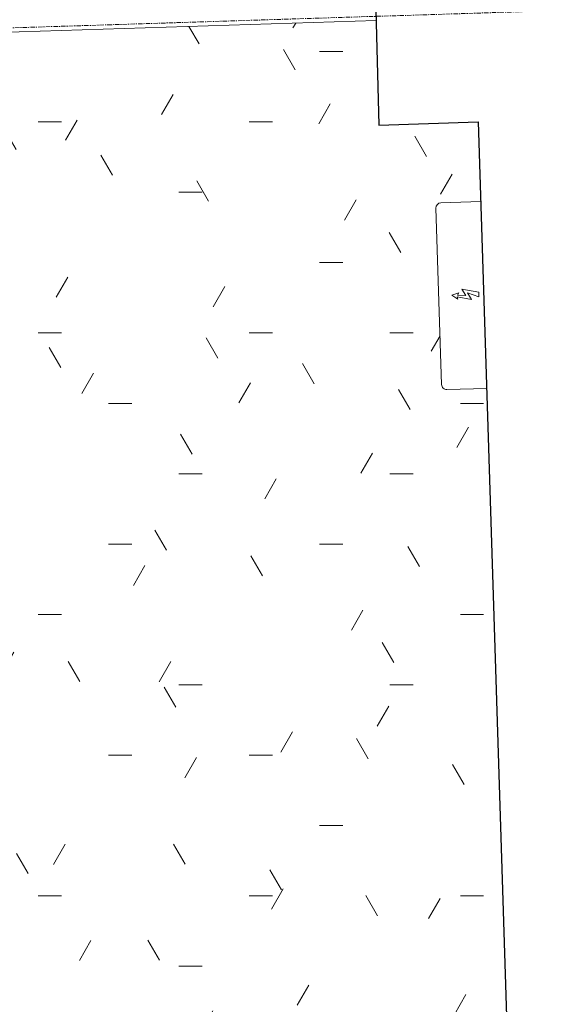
# Model space of a CAD drawing. Header units: millimetres. Extents: x 853417 to 929373, y -433185 to -369260.
# Tile 68 of 228: x 870985 to 872534, y -420549 to -417705. Entities that reach past the tile are written whole.
import ezdxf

# ---------------------------------------------------------------- set-up
doc = ezdxf.new("R2010")
doc.units = ezdxf.units.MM
doc.linetypes.add('Grid Line', pattern=[22.225, 12.7, -3.175, 3.175, -3.175])
for name, color, linetype, lineweight in [('E-ELEC-EQPM', 7, 'Continuous', 9), ('KOKO-FLOR', 7, 'Continuous', 9), ('KOKO-FLOR-PATT', 7, 'Continuous', 9), ('KOKO-GRID', 7, 'Continuous', 9), ('KOKO-WALL', 7, 'Continuous', 9), ('KOKO_WALL', 7, 'Continuous', 9)]:
    doc.layers.add(name, color=color, linetype=linetype, lineweight=lineweight)

# ---------------------------------------------------------------- blocks, each defined once
blk = doc.blocks.new('Ol_olev sisesein 8 - SS-01-1455119-1 korrus_SA_kunstihanke plaan')
at = {"layer": 'KOKO-WALL', "lineweight": 25}
for p, q in [((445432.1, 858338), (445432.1, 858625.2)), ((445432.1, 858625.2), (449047, 858625.2)), ((444828, 858341.1), (445432.1, 858338))]:
    blk.add_line(p, q, dxfattribs=at)
blk = doc.blocks.new('Electrical_Distribution_Legrand_Drivia-insulating-enclosures-for-electrical-panels-from-1-to-4-rows-of-18-modules_EN - JK12-3650974-1 korrus_SA_kunstihanke plaan')
at = {"layer": 'E-ELEC-EQPM'}
for p, q in [((-270, 0), (-270, -115)), ((270, -115), (270, 0)), ((-19.1, -62.9), (-8.7, -14.3)), ((-8.7, -14.3), (4.8, -14.3)), ((4.8, -14.3), (-7.6, -46.8)), ((-0.1, -51.7), (-19.1, -62.9)), ((-7.6, -46.8), (12.1, -35.5)), ((-1.8, -75.7), (-0.1, -51.7)), ((12.1, -35.5), (2.9, -76.5)), ((-8.1, -71.6), (-1.8, -75.7)), ((-2.2, -91.7), (-8.1, -71.6)), ((10.1, -74.8), (-2.2, -91.7)), ((2.9, -76.5), (10.1, -74.8)), ((-255, -130), (255, -130))]:
    blk.add_line(p, q, dxfattribs=at)
for centre, start, end in [((-255, -115), 180, 270), ((255, -115), 270, 360)]:
    blk.add_arc(centre, 15, start, end, dxfattribs=at)

msp = doc.modelspace()

# ---------------------------------------------------------------- hatches: boundary and pattern name
at = {"layer": 'KOKO-FLOR-PATT', "true_color": 0x800000}
h = msp.add_hatch(dxfattribs=at)
h.set_pattern_fill('FP_26', color=16, style=0, pattern_type=2)
h.set_pattern_definition([(0, (463824.66, -1284242.16), (812.8, 203.2), [67.056, -542.544, 67.056, -3793.744]), (0, (463824.66, -1284242.16), (812.8, 203.2), [-676.656, -542.544, 67.056, -1152.144, -2032]), (0, (463824.66, -1284242.16), (812.8, 203.2), [-2438.4, 67.056, -542.544, 67.056, -1355.344]), (0, (463824.66, -1284242.16), (812.8, 203.2), [-3115.056, -339.344, 67.056, -948.944]), (120, (464129.46, -1284140.56), (-582.37636, 602.30545), [67.056, -542.544, 67.056, -3793.744]), (120, (464129.46, -1284140.56), (-582.37636, 602.30545), [-676.656, -542.544, 67.056, -1152.144, -2032]), (120, (464129.46, -1284140.56), (-582.37636, 602.30545), [-2438.4, 67.056, -542.544, 67.056, -1355.344]), (120, (464129.46, -1284140.56), (-582.37636, 602.30545), [-3115.056, -339.344, 67.056, -948.944]), (240, (464231.06, -1283734.16), (-230.42364, -805.50545), [67.056, -542.544, -3860.8]), (240, (464231.06, -1283734.16), (-230.42364, -805.50545), [-609.6, 67.056, -542.544, -3251.2]), (240, (464231.06, -1283734.16), (-230.42364, -805.50545), [-1219.2, 67.056, -1152.144, -2032]), (240, (464231.06, -1283734.16), (-230.42364, -805.50545), [-2438.4, 67.056, -542.544, -1422.4]), (240, (464231.06, -1283734.16), (-230.42364, -805.50545), [-3048, 67.056, -339.344, -1016]), (240, (464231.06, -1283734.16), (-230.42364, -805.50545), [-3454.4, 67.056, -948.944])])
h.paths.add_polyline_path([(870899.3, -419987.6), (870899.4, -419989.8), (870899.3, -419987.5)], flags=0)
h.paths.add_polyline_path([(870915.3, -420086.6), (870906.2, -420086.6), (870905, -420002.8), (870912.8, -420002.6), (870907, -419992.8), (870899.4, -419992.2), (870899.3, -419997.7), (870896.3, -419998.3), (870899.7, -420095.7), (870902.5, -420097.8), (870904.1, -420099.4), (870912.8, -420093.1), (870915.2, -420086.7)], flags=0)
h.paths.add_polyline_path([(870917.6, -420086.6), (870915.3, -420086.6), (870917.6, -420086.6)], flags=0)
h.paths.add_polyline_path([(871205.9, -428679.3), (872470.5, -428637.6), (872445, -427863), (872496, -427861.4), (872522.3, -428635.9), (872651.5, -428631.6), (872570.5, -426140.8), (872531.8, -425010.5), (872690.3, -425005.5), (872661, -424005.9), (872499.5, -424010.9), (872467.9, -423011.9), (872632, -423007.1), (872590.9, -421607.8), (872423.5, -421612.7), (872333.4, -418769.7), (872218.4, -418773.3), (872207.7, -418769.2), (872203, -418758.8), (872187.2, -418245.1), (872193.9, -418235.8), (872207.2, -418233.4), (872316.3, -418229.9), (872309, -418000), (872021.9, -418009.1), (872013.9, -417707.2), (870914.4, -417742), (870922.5, -418044), (870839, -418046.6), (870895.8, -419982.2), (870899.2, -419984.1), (870900.8, -419985), (870903.2, -419981.2), (870910.7, -419985.3), (870921, -419997.2), (870917.6, -420002.4), (870921.8, -420002.6), (870923, -420086.4), (870920.1, -420088.1), (870924, -420090.5), (870920.1, -420097.7), (870907.9, -420108.3), (870902.5, -420104.6), (870899.4, -420104.9), (870926.9, -421042.9), (870981.9, -421041.9), (870991.4, -421367.4), (870936.5, -421371.1), (870964, -422307.9), (870967.4, -422309.9), (870972.5, -422303.8), (870980.4, -422308.8), (870989.4, -422320.6), (870987.3, -422324.8), (870989.9, -422325), (870991.1, -422408.8), (870985.8, -422409), (870991.9, -422413.9), (870986.9, -422422), (870975, -422431), (870970.9, -422428.8), (870970.7, -422430.3), (870967.6, -422430.9), (871035.1, -424732.8), (871090.1, -424731.6), (871094.5, -424881.2), (871039.6, -424884.8), (871067.1, -425821.6), (871070.5, -425823.6), (871075.4, -425817.5), (871083.4, -425822.5), (871092.4, -425834.4), (871090.3, -425838.5), (871092.9, -425838.7), (871094.2, -425922.5), (871088.9, -425922.8), (871094.2, -425929.9), (871089.9, -425935.7), (871078.1, -425944.7), (871073.9, -425942.6), (871073.7, -425944), (871070.7, -425944.6), (871113.1, -427389.6), (871168, -427388), (871172.4, -427537.9), (871122.5, -427541.6), (871151.8, -428539), (871201.8, -428538.2), (871205.5, -428663.9)], flags=0)
h.paths.add_polyline_path([(871079.9, -425829.6), (871070.6, -425828.3), (871070.6, -425830.5), (871075.2, -425830)], flags=0)
h.paths.add_polyline_path([(871079.5, -425838.8), (871083.4, -425837.5), (871079.7, -425834.1), (871079.5, -425838.8)], flags=0)
h.paths.add_polyline_path([(871073.7, -425936.2), (871082.9, -425932.1), (871084.1, -425922.8), (871077.4, -425922.8), (871076.2, -425838.9), (871079.3, -425838.7), (871067.3, -425830.8), (871070.2, -425928.5), (871073.6, -425930.5), (871073.7, -425934.5)], flags=0)
h.paths.add_polyline_path([(871082.9, -425932.1), (871075.3, -425929.9), (871081.9, -425922.9), (871082.4, -425927.4)], flags=0)
h.paths.add_polyline_path([(870976.8, -422315.8), (870967.5, -422314.6), (870967.6, -422316.8), (870972.5, -422316.3)], flags=0)
h.paths.add_polyline_path([(870976.4, -422325.1), (870980.4, -422323.8), (870976.6, -422320.4), (870976.4, -422325)], flags=0)
h.paths.add_polyline_path([(870970.7, -422422.5), (870980, -422417.8), (870981.1, -422409.1), (870974.3, -422409), (870973.1, -422325.2), (870976.3, -422325), (870964.3, -422317.1), (870967.1, -422414.8), (870970.5, -422416.7), (870970.6, -422420.8)], flags=0)
h.paths.add_polyline_path([(870979.8, -422418.4), (870972.5, -422415.8), (870978.9, -422409.2), (870979.8, -422417.8)], flags=0)
h.paths.add_polyline_path([(870911.7, -420096), (870904.1, -420093.8), (870910.8, -420086.9), (870911.2, -420091.3)], flags=0)
h.paths.add_polyline_path([(870908.3, -420002.7), (870899.5, -419994.4), (870908.6, -419995), (870908.3, -420002.6)], flags=0)

# ---------------------------------------------------------------- linework, layer by layer
at = {"layer": 'KOKO-FLOR'}
msp.add_line((872013.9, -417707.2), (870914.4, -417742), dxfattribs=at)
at = {"layer": 'KOKO-GRID', "linetype": 'Grid Line'}
msp.add_line((887844, -417193), (856107.9, -418199.2), dxfattribs=at)

# ---------------------------------------------------------------- block references
at = {"layer": 'E-ELEC-EQPM', "rotation": 271.815909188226}
msp.add_blockref('Electrical_Distribution_Legrand_Drivia-insulating-enclosures-for-electrical-panels-from-1-to-4-rows-of-18-modules_EN - JK12-3650974-1 korrus_SA_kunstihanke plaan', (872324.8, -418499.8), dxfattribs=at)
at = {"layer": 'KOKO_WALL', "rotation": 271.815909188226}
msp.add_blockref('Ol_olev sisesein 8 - SS-01-1455119-1 korrus_SA_kunstihanke plaan', (0, 0), dxfattribs=at)

doc.saveas('drawing.dxf')
